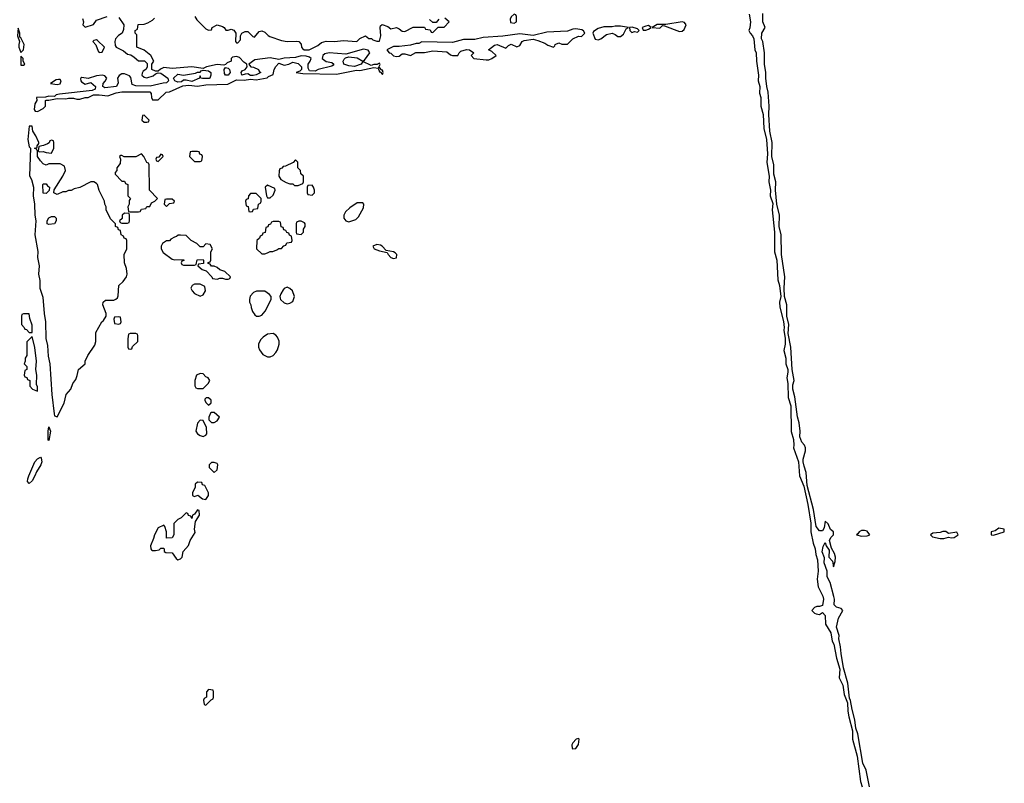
# Model space of a CAD drawing. Header units: inches. Extents: x 2601469 to 2753575, y 449403 to 582909.
# Tile 246 of 256: x 2660902 to 2667928, y 522276 to 527726. Entities that reach past the tile are written whole.
import ezdxf

# ---------------------------------------------------------------- set-up
doc = ezdxf.new("R2010")
doc.units = ezdxf.units.IN
doc.header["$MEASUREMENT"] = 0
doc.layers.add('C6562', color=7, linetype='Continuous')

msp = doc.modelspace()

# ---------------------------------------------------------------- linework, layer by layer
at = {"layer": 'C6562', "color": 4, "elevation": 12}
for points in [[(2661610, 527742), (2661644.7, 527690), (2661643.6, 527656.4), (2661634, 527630), (2661606.8, 527613.2), (2661586, 527590), (2661580.7, 527570), (2661582.5, 527542.5), (2661591.3, 527530), (2661643.5, 527503.5), (2661670, 527481), (2661694.8, 527474.8), (2661719.8, 527459.8), (2661750, 527432), (2661791.6, 527431.6), (2661812.7, 527412.7), (2661812.7, 527387.3), (2661802, 527370), (2661782, 527358), (2661775.9, 527344.1), (2661773.4, 527330), (2661790, 527317.1), (2661810, 527310.4), (2661853.9, 527326.1), (2661870, 527341), (2661890, 527346), (2661910, 527344), (2661958, 527310), (2661964.9, 527290), (2661950, 527275.1), (2661926.2, 527273.8), (2661831.9, 527251.9), (2661730, 527254), (2661704.2, 527264.2), (2661694.2, 527314.2), (2661685.8, 527325.8), (2661650, 527339.6), (2661630, 527339.6), (2661611.9, 527328.1), (2661599.1, 527310), (2661604, 527276), (2661592, 527250), (2661510, 527240.9), (2661494, 527250), (2661498, 527270), (2661512.8, 527287.2), (2661522.9, 527310), (2661510, 527326.6), (2661489.6, 527329.6), (2661450, 527324.7), (2661390, 527306), (2661345.8, 527314.2), (2661338, 527310), (2661336.9, 527303.1), (2661337.3, 527290), (2661343.9, 527283.9), (2661370, 527266.8), (2661410, 527278), (2661442.8, 527250), (2661441, 527230), (2661419.3, 527220.7), (2661185.5, 527194.5), (2661162, 527190), (2661150, 527178), (2661110, 527179.3), (2661086.4, 527173.6), (2661022, 527170), (2661024.7, 527150), (2661010, 527126), (2661004.7, 527084.7), (2661012.7, 527072.7), (2661030, 527072), (2661068.4, 527091.6), (2661086, 527110), (2661086, 527150), (2661090, 527152), (2661110, 527151.3), (2661170, 527164.7), (2661230, 527161), (2661250, 527166), (2661285.4, 527165.4), (2661310, 527158), (2661330, 527158), (2661370, 527171.3), (2661390, 527172), (2661429.1, 527190.9), (2661470, 527190.7), (2661530, 527182), (2661590, 527204.7), (2661630, 527210.8), (2661830.9, 527210.9), (2661839.6, 527199.6), (2661842, 527170), (2661850, 527154), (2661890, 527154), (2661946, 527210), (2661970, 527212), (2662066, 527254), (2662110, 527258.8), (2662170, 527250.8), (2662230, 527261), (2662386.4, 527266.4), (2662450, 527297.3), (2662504.7, 527295.3), (2662550, 527301), (2662590, 527297.3), (2662668, 527312), (2662678, 527322), (2662710, 527334), (2662718, 527370), (2662730, 527393.4), (2662750, 527416), (2662790, 527402.4), (2662822, 527410), (2662850, 527423.8), (2662890, 527413.4), (2662912, 527390), (2662912, 527370), (2662902, 527358), (2662874, 527350), (2662921.4, 527341.4), (2663162, 527338), (2663306.4, 527366.4), (2663330, 527362.8), (2663430, 527384.7), (2663459.6, 527379.6), (2663470, 527354), (2663474, 527354), (2663490, 527334), (2663495.3, 527350), (2663490, 527366), (2663486, 527366), (2663470, 527386), (2663462, 527382), (2663474.6, 527405.4), (2663470, 527415.3), (2663454, 527410), (2663454, 527406), (2663430, 527406), (2663410, 527399), (2663350, 527428), (2663338, 527410), (2663290, 527393), (2663250, 527396.3), (2663216, 527410), (2663209.5, 527430), (2663216.6, 527443.4), (2663226.8, 527453.2), (2663250, 527460.5), (2663310, 527453.7), (2663350, 527430.7), (2663363.2, 527436.8), (2663401.2, 527490), (2663389.4, 527509.4), (2663356, 527516), (2663230, 527480.9), (2663110.4, 527489.6), (2663078.5, 527481.5), (2663066, 527470), (2663060.7, 527450), (2663090, 527427.3), (2663130, 527420.7), (2663142.8, 527410), (2663138.5, 527401.5), (2663130, 527394), (2663032, 527370), (2663010, 527359.3), (2662970, 527362), (2662960.1, 527380.1), (2662959.5, 527410), (2662975.3, 527430), (2662982, 527450), (2662970, 527459), (2662946.6, 527466.6), (2662910, 527469.5), (2662870, 527456), (2662788, 527452), (2662750, 527441.2), (2662690, 527455.1), (2662579.9, 527440.1), (2662538, 527410), (2662541, 527401), (2662550.8, 527390.8), (2662570, 527388.4), (2662604.9, 527370), (2662610, 527358), (2662622, 527350), (2662590, 527332.3), (2662568.4, 527328.4), (2662550, 527328), (2662530, 527339), (2662510, 527338), (2662486, 527330), (2662482, 527350), (2662490, 527362), (2662510, 527371.3), (2662524, 527390), (2662522, 527410), (2662502, 527422), (2662470, 527455.3), (2662450, 527464), (2662421, 527459), (2662412, 527450), (2662412, 527430), (2662382, 527418), (2662370, 527406), (2662358, 527402), (2662310, 527406), (2662234, 527390), (2662210, 527378), (2662130, 527389.3), (2661990, 527377.6), (2661930, 527384), (2661906, 527374), (2661890, 527358), (2661870, 527359), (2661846, 527370), (2661846, 527410), (2661858, 527430), (2661838, 527470), (2661790, 527508.7), (2661738, 527530), (2661738, 527618), (2661726, 527630), (2661726, 527650), (2661742, 527658), (2661747.3, 527692.7), (2661790, 527694), (2661816.4, 527703.6), (2661850, 527722), (2661863.1, 527736.9)], [(2661350, 527734), (2661358, 527710), (2661352, 527690), (2661370, 527672), (2661428.9, 527691.1), (2661450, 527722), (2661526, 527750)], [(2662152, 527750), (2662165.4, 527725.4), (2662230, 527662), (2662250, 527652), (2662270, 527654), (2662275.3, 527670), (2662310, 527690.7), (2662350, 527678), (2662362, 527670), (2662372.7, 527652.7), (2662390, 527652), (2662410, 527658), (2662430.9, 527650.9), (2662444.7, 527630), (2662442, 527570), (2662450, 527562), (2662458, 527562), (2662476.4, 527583.6), (2662478, 527610), (2662486, 527630), (2662510, 527642), (2662530, 527642), (2662565.4, 527605.4), (2662578, 527602), (2662610, 527642), (2662630, 527646), (2662650, 527638), (2662674, 527614), (2662687.1, 527607.1), (2662770, 527577.3), (2662810, 527570.7), (2662874, 527574), (2662894, 527570), (2662911.6, 527551.6), (2662912, 527530), (2662919.6, 527519.6), (2662931.6, 527511.6), (2662968.4, 527511.6), (2663030, 527542), (2663055.3, 527564.7), (2663090, 527572), (2663150, 527571.3), (2663210, 527578), (2663308.4, 527571.6), (2663330, 527592), (2663370, 527612), (2663392.7, 527592.7), (2663411.6, 527591.6), (2663422, 527582), (2663450, 527574), (2663470, 527574), (2663479, 527610), (2663474, 527670), (2663476.4, 527683.6), (2663488.7, 527691.3), (2663530, 527678.8), (2663550, 527661), (2663591.1, 527671.1), (2663610, 527662), (2663630, 527644.7), (2663650, 527642), (2663710, 527674), (2663790, 527674), (2663798, 527658), (2663830, 527654), (2663838, 527638), (2663850, 527634), (2663887.3, 527672.7), (2663930, 527674), (2663966, 527710), (2663936.4, 527736.4)], [(2666106.4, 527766.4), (2666116.1, 527710), (2666111.7, 527668.3), (2666104.9, 527650), (2666113.4, 527630), (2666131.5, 527611.5), (2666141.3, 527590), (2666148, 527510), (2666157.1, 527490), (2666160.4, 527430), (2666174.9, 527330), (2666172.7, 527290), (2666183.7, 527250), (2666181.7, 527201.7), (2666190.4, 527170), (2666190.4, 527110), (2666208.2, 527050), (2666212.7, 526950), (2666230.4, 526870.4), (2666238, 526770), (2666233.2, 526706.8), (2666250.4, 526610), (2666248.4, 526570), (2666260.4, 526510), (2666257.1, 526470), (2666275.3, 526415.3), (2666272.4, 526370), (2666287, 526210), (2666288.4, 526070), (2666305.3, 526010), (2666312.2, 525870), (2666323.1, 525830), (2666333, 525750), (2666324.9, 525710), (2666326.6, 525673.4), (2666352.1, 525572.1), (2666357, 525530), (2666354.9, 525510), (2666364.9, 525450), (2666363.8, 525410), (2666355.9, 525364.1), (2666368.5, 525310), (2666368.5, 525270), (2666383, 525230), (2666383.8, 525210), (2666375.5, 525170), (2666382.4, 525130), (2666385.3, 525030), (2666403.7, 524970), (2666407.5, 524787.5), (2666422.6, 524730), (2666427, 524690), (2666423.8, 524670), (2666458.7, 524570), (2666466, 524470), (2666497.4, 524397.4), (2666526.4, 524266.4), (2666547.2, 524132.8), (2666548.5, 524070), (2666564, 523990), (2666577.3, 523950), (2666582, 523910), (2666595.2, 523870), (2666598.7, 523790), (2666592.8, 523732.8), (2666598.8, 523678.8), (2666631.9, 523611.9), (2666637.1, 523590), (2666630, 523546), (2666610, 523538), (2666590, 523538), (2666574, 523530), (2666554, 523510), (2666574, 523490), (2666585.4, 523485.4), (2666610, 523482), (2666630, 523494), (2666650, 523474), (2666651, 523411), (2666690.8, 523350), (2666698.8, 523290), (2666710.8, 523270), (2666730.8, 523170), (2666754, 523090), (2666750.6, 523030), (2666775.8, 522975.8), (2666784.9, 522910), (2666808.5, 522850), (2666810.6, 522790), (2666817.6, 522750), (2666844.9, 522650), (2666845.3, 522590), (2666877.1, 522470), (2666902, 522290), (2666913.7, 522250)], [(2666966.9, 522250), (2666941.1, 522370), (2666918.9, 522418.9), (2666882, 522630), (2666869.2, 522670), (2666862, 522730), (2666841.7, 522801.7), (2666830, 522868), (2666822.9, 522882.9), (2666810.9, 522990.9), (2666781, 523101), (2666762.7, 523202.7), (2666758.7, 523250), (2666747.2, 523307.2), (2666749.5, 523330.5), (2666731.5, 523390), (2666745.1, 523454.9), (2666775.3, 523510), (2666763.1, 523523.1), (2666730, 523534), (2666714, 523550), (2666716, 523590), (2666712.3, 523610), (2666685.1, 523710), (2666663.1, 523750), (2666663.6, 523790), (2666642.7, 523850), (2666646, 523886), (2666628.7, 523928.7), (2666634.6, 523965.4), (2666650, 523994), (2666656, 523970), (2666679.3, 523939.3), (2666676.3, 523890), (2666701.1, 523861.1), (2666710, 523822), (2666721.2, 523858.8), (2666722.7, 523890), (2666716.6, 523916.6), (2666695.1, 523955.1), (2666681.2, 524010), (2666689, 524030), (2666709, 524050), (2666708.7, 524070), (2666687.3, 524087.3), (2666670, 524128), (2666650, 524148), (2666641.7, 524098.3), (2666630, 524077.2), (2666610, 524078), (2666586.3, 524110), (2666566, 524230), (2666522.3, 524402.3), (2666515.2, 524495.2), (2666498.8, 524538.8), (2666492.8, 524570), (2666493.1, 524590), (2666509.5, 524649.5), (2666509.3, 524670), (2666502.7, 524690), (2666482.6, 524710), (2666469.8, 524749.8), (2666471.1, 524790), (2666463.1, 524850), (2666451.8, 524891.8), (2666433.4, 525033.4), (2666418.2, 525090), (2666420, 525120), (2666429.6, 525150), (2666413, 525230), (2666403.6, 525390), (2666386, 525486), (2666391, 525550), (2666377.2, 525610), (2666375.6, 525690), (2666359.1, 525750), (2666357.2, 525810), (2666361.7, 525890), (2666339.1, 526050), (2666336.4, 526190), (2666322, 526250), (2666323.5, 526330), (2666305.6, 526410), (2666296.4, 526510), (2666296.9, 526570), (2666282.9, 526622.9), (2666284, 526690), (2666269.2, 526750), (2666272.6, 526850), (2666255.6, 526930), (2666247.3, 527050), (2666251.2, 527110), (2666242.6, 527210), (2666232.6, 527250), (2666225.4, 527310), (2666225.7, 527350), (2666216.4, 527410), (2666215.8, 527490), (2666204, 527570), (2666196.4, 527590), (2666198.9, 527630), (2666222.7, 527670), (2666205.4, 527710), (2666204.2, 527770)], [(2663894, 527730), (2663872.7, 527707.3), (2663850, 527706), (2663827.3, 527727.3)]]:
    msp.add_lwpolyline(points, dxfattribs=at)
at = {"layer": 'C6562', "color": 4}
for points, elevation in [([(2664430, 527766), (2664410, 527746), (2664402, 527730), (2664405.4, 527705.4), (2664430, 527702), (2664446, 527710), (2664446, 527750), (2664442, 527762)], 12), ([(2660890, 527666), (2660886, 527610), (2660901, 527570), (2660894.8, 527550), (2660894.8, 527530), (2660910, 527492), (2660928.9, 527511.1), (2660934, 527550), (2660910, 527598), (2660902, 527602), (2660902, 527630)], 12), ([(2665190, 527679.5), (2665150, 527679.5), (2665130, 527675.1), (2665070, 527676), (2665030, 527663.7), (2664996.8, 527643.2), (2664990.7, 527630), (2665008.3, 527588.3), (2665030, 527582.8), (2665050, 527590.4), (2665090, 527620.4), (2665130, 527630.5), (2665150, 527621.6), (2665170, 527605.5), (2665190, 527607.3), (2665210, 527622.8), (2665230, 527662), (2665246, 527670)], 12), ([(2665272.5, 527672.5), (2665254, 527670), (2665256, 527650), (2665270, 527636), (2665290, 527641), (2665310, 527638), (2665322, 527650), (2665310, 527662)], 12), ([(2665390, 527684), (2665370, 527681.2), (2665344.7, 527670), (2665352, 527652), (2665370, 527651.3), (2665390, 527658.8), (2665408.7, 527670)], 12), ([(2665630, 527712), (2665512.9, 527692.9), (2665450, 527692.3), (2665414, 527670), (2665470, 527665.5), (2665490, 527684.7), (2665503.6, 527683.6), (2665610, 527642.4), (2665630, 527643.8), (2665644.2, 527655.8), (2665658, 527690), (2665647, 527707)], 12), ([(2664870, 527661.2), (2664850, 527659), (2664810, 527645.1), (2664663, 527637), (2664565.4, 527614.6), (2664470, 527626), (2664350, 527608), (2664210, 527599.3), (2664150, 527586), (2664070, 527584.5), (2663990, 527564.2), (2663771.1, 527568.9), (2663750, 527555.3), (2663730, 527555.3), (2663690, 527544), (2663610, 527534), (2663570, 527535.3), (2663522, 527510), (2663538, 527490), (2663550, 527486.7), (2663570, 527467.2), (2663590, 527462.6), (2663610, 527464.9), (2663630, 527482), (2663650, 527482), (2663690, 527470.7), (2663727.6, 527492.4), (2663790, 527492.7), (2663850, 527503.1), (2663950, 527496.3), (2663975.9, 527475.9), (2663990, 527470.6), (2664029.1, 527470.9), (2664037.2, 527490), (2664050, 527502.8), (2664090, 527512.4), (2664111, 527510), (2664142, 527490), (2664124.7, 527470), (2664142, 527450), (2664230, 527439.1), (2664250, 527440.5), (2664270, 527448.4), (2664302, 527470), (2664270, 527499.5), (2664248, 527510), (2664290, 527544.4), (2664310, 527548.5), (2664370, 527522.8), (2664390, 527541.6), (2664410, 527551.7), (2664450, 527533.4), (2664470, 527541), (2664488.3, 527571.7), (2664501.5, 527578.5), (2664566.2, 527586.2), (2664598.8, 527578.8), (2664650, 527558), (2664670, 527544), (2664710, 527531.3), (2664720.4, 527539.6), (2664724, 527550), (2664750, 527560.7), (2664770, 527550.6), (2664810, 527551), (2664850, 527590.7), (2664890, 527607.7), (2664910, 527606.8), (2664935.3, 527630), (2664925.6, 527645.6), (2664912.9, 527652.9)], 12), ([(2661450, 527582), (2661430, 527578), (2661424.7, 527570), (2661446, 527546), (2661461, 527501), (2661470, 527492), (2661490, 527494), (2661508, 527530), (2661458, 527578)], 12), ([(2660910, 527466), (2660910, 527402), (2660930, 527402), (2660938, 527410), (2660926, 527430), (2660926, 527450)], 12), ([(2662390, 527329.3), (2662369.6, 527329.6), (2662362.9, 527342.9), (2662361.2, 527370), (2662370, 527384.7), (2662390, 527381), (2662398.8, 527370), (2662404, 527350)], 12), ([(2662205.4, 527305.4), (2662195.3, 527310), (2662190, 527326), (2662184.7, 527310), (2662130, 527284), (2662090, 527295.3), (2662070, 527295.3), (2662057.1, 527282.9), (2662030, 527280.7), (2662008, 527290), (2661999.3, 527310), (2662030, 527338), (2662070, 527330.7), (2662156, 527344), (2662170, 527351.3), (2662190, 527352), (2662198, 527362), (2662210, 527366.8), (2662250, 527360.7), (2662266, 527350), (2662266, 527330), (2662258, 527310), (2662252.8, 527307.2)], 12), ([(2661179.3, 527299.3), (2661163, 527297), (2661122, 527270), (2661170, 527264.4), (2661190, 527268.7), (2661199, 527290), (2661190, 527299)], 12), ([(2661790, 527046), (2661778, 527042), (2661774, 527010), (2661790, 526994), (2661810, 526994), (2661822, 526998), (2661826, 527010)], 12), ([(2660990, 526966), (2660970, 526966), (2660959.1, 526870), (2660970, 526818), (2660978, 526810), (2660970.7, 526610.7), (2660986.6, 526586.6), (2660999.3, 526530), (2660997.6, 526470), (2661006.9, 526410), (2661008.8, 526330), (2661018, 526290), (2661010.4, 526190), (2661031.7, 526071.7), (2661028.4, 526030), (2661040.9, 525970), (2661035.8, 525910), (2661044.8, 525864.8), (2661045.7, 525810), (2661066.2, 525746.2), (2661076, 525630), (2661087.1, 525570), (2661089.2, 525450), (2661101.2, 525401.2), (2661105.9, 525325.9), (2661118, 525270), (2661130.3, 525050), (2661147.8, 524912.2), (2661150, 524898), (2661170, 524892), (2661219.5, 524990), (2661232.7, 525050), (2661266, 525090), (2661281.2, 525130), (2661302, 525158), (2661313.2, 525186.8), (2661322, 525230), (2661368, 525270), (2661369, 525290), (2661388.7, 525330), (2661437.5, 525402.5), (2661446, 525430), (2661445.6, 525494.4), (2661488.7, 525570), (2661500.4, 525579.6), (2661518, 525610), (2661518, 525630), (2661495.3, 525690), (2661498, 525710), (2661515.3, 525724.7), (2661574.6, 525725.4), (2661589.1, 525730.9), (2661599, 525741), (2661604, 525756), (2661609.2, 525830), (2661641.2, 525858.8), (2661664, 525890), (2661669.1, 525910.9), (2661664, 525950), (2661648.7, 525990), (2661648, 526050), (2661666, 526090), (2661666, 526150), (2661662, 526162), (2661647.3, 526167.3), (2661642, 526182), (2661626, 526190), (2661622, 526222), (2661607.3, 526227.3), (2661602, 526242), (2661586, 526250), (2661586, 526270), (2661550, 526306), (2661518, 526370), (2661518, 526390), (2661508.9, 526408.9), (2661508, 526430), (2661470, 526506), (2661458, 526550), (2661450, 526558), (2661430, 526568), (2661410, 526568), (2661330, 526528), (2661290, 526518), (2661270, 526508), (2661250, 526508), (2661230, 526498), (2661210, 526498), (2661170, 526478), (2661146, 526490), (2661147.3, 526512.7), (2661208.7, 526610), (2661228, 526650), (2661222, 526682), (2661190, 526698), (2661110, 526698), (2661090, 526688), (2661070, 526698), (2661050, 526718), (2661028.7, 526750), (2661028, 526788), (2661022, 526802), (2661008, 526810), (2661026, 526814), (2661026, 526826), (2661038, 526842), (2661038, 526850), (2661016.6, 526896.6), (2660995.3, 526930)], 12), ([(2661130, 526866), (2661118, 526862), (2661112.7, 526847.3), (2661099.6, 526840.4), (2661071.6, 526828.4), (2661038, 526822), (2661034, 526790), (2661042, 526782), (2661070, 526784.7), (2661090, 526778), (2661130, 526774), (2661146, 526810), (2661146, 526850), (2661142, 526862)], 12), ([(2661770, 526768), (2661730, 526748), (2661648, 526748), (2661630, 526758), (2661623.6, 526756.4), (2661614, 526750), (2661622, 526730), (2661619.6, 526700.4), (2661594, 526670), (2661594, 526650), (2661583.6, 526636.4), (2661583.6, 526623.6), (2661630, 526574), (2661650, 526574), (2661658, 526558), (2661674, 526550), (2661674, 526470), (2661692, 526450), (2661683.6, 526436.4), (2661682, 526410), (2661674, 526390), (2661678, 526358), (2661690, 526354), (2661750, 526354), (2661762, 526358), (2661770, 526374), (2661802, 526378), (2661810, 526394), (2661830, 526394), (2661842, 526418), (2661866, 526430), (2661886, 526450), (2661828, 526510), (2661826, 526690), (2661822, 526702), (2661810, 526706), (2661788, 526750)], 12), ([(2661910, 526766), (2661894, 526746), (2661878, 526742), (2661874, 526730), (2661878, 526718), (2661890, 526714), (2661926, 526750), (2661922, 526762)], 12), ([(2662170, 526786), (2662130, 526786), (2662118, 526782), (2662114, 526750), (2662150, 526714), (2662190, 526714), (2662202, 526718), (2662206, 526750), (2662202, 526762), (2662187.3, 526767.3), (2662182, 526782)], 12), ([(2662870, 526726), (2662852.7, 526707.3), (2662799.6, 526680.4), (2662782, 526678), (2662772.7, 526667.3), (2662758, 526662), (2662752.7, 526647.3), (2662752, 526610), (2662765.4, 526585.4), (2662803.6, 526563.6), (2662830, 526554), (2662850, 526554), (2662863.6, 526543.6), (2662890, 526542), (2662922, 526558), (2662926, 526570), (2662926, 526610), (2662907.3, 526627.3), (2662906, 526650), (2662886, 526670), (2662886, 526710)], 12), ([(2661090, 526486), (2661068.4, 526488.4), (2661066, 526550), (2661070, 526554), (2661090, 526554), (2661099.6, 526539.6), (2661114, 526530), (2661112.7, 526507.3)], 12), ([(2662670, 526546), (2662654, 526530), (2662662, 526470), (2662670, 526454), (2662690, 526454), (2662710, 526474), (2662726, 526510), (2662722, 526522)], 12), ([(2662990, 526546), (2662958, 526542), (2662954, 526530), (2662954, 526490), (2662958, 526478), (2662990, 526474), (2663006, 526490), (2663006, 526510), (2662998, 526530)], 12), ([(2662590, 526486), (2662550, 526486), (2662534, 526470), (2662532.7, 526447.3), (2662518, 526442), (2662514, 526430), (2662518, 526398), (2662532.7, 526392.7), (2662538, 526358), (2662550, 526354), (2662562, 526358), (2662570, 526374), (2662602, 526378), (2662606, 526410), (2662622, 526418), (2662626, 526430), (2662626, 526450)], 12), ([(2661990, 526446), (2661950, 526446), (2661938, 526442), (2661934, 526410), (2661950, 526394), (2661970, 526414), (2662002, 526418), (2662006, 526430)], 12), ([(2663350, 526418), (2663310, 526418), (2663257.1, 526382.9), (2663225.8, 526354.2), (2663214, 526330), (2663214, 526310), (2663230, 526290.8), (2663250, 526284), (2663299.5, 526300.5), (2663320.2, 526319.8), (2663356.4, 526383.6), (2663358, 526410)], 12), ([(2661650, 526346), (2661634, 526330), (2661632.7, 526307.3), (2661614, 526290), (2661618, 526278), (2661630, 526274), (2661670, 526274), (2661682, 526278), (2661686, 526290), (2661686, 526330), (2661682, 526342)], 12), ([(2661110, 526264), (2661098, 526270), (2661098, 526290), (2661110, 526312), (2661130, 526322), (2661150, 526322), (2661162, 526310), (2661162, 526290), (2661150, 526268.7)], 12), ([(2662750, 526286), (2662710, 526286), (2662698, 526282), (2662692.7, 526267.3), (2662678, 526262), (2662672.7, 526247.3), (2662658, 526242), (2662652.7, 526207.3), (2662638, 526202), (2662632.7, 526187.3), (2662618, 526182), (2662612.7, 526167.3), (2662594, 526150), (2662592, 526090), (2662630, 526054), (2662650, 526054), (2662670, 526062), (2662688.4, 526071.6), (2662707.3, 526072.7), (2662736.4, 526083.6), (2662750, 526094), (2662770, 526094), (2662787.3, 526112.7), (2662802, 526118), (2662807.3, 526132.7), (2662842, 526138), (2662846, 526150), (2662842, 526182), (2662827.3, 526187.3), (2662822, 526202), (2662807.3, 526207.3), (2662802, 526222), (2662787.3, 526227.3), (2662782, 526242), (2662767.3, 526247.3), (2662762, 526282)], 12), ([(2662910, 526288), (2662892.7, 526287.3), (2662878, 526282), (2662874, 526270), (2662874, 526210), (2662878, 526198), (2662910, 526194), (2662926, 526210), (2662926, 526230), (2662938, 526250), (2662938, 526270), (2662935.3, 526275.3)], 12), ([(2662050, 526188), (2662032.7, 526187.3), (2662022, 526178), (2662006, 526174), (2661981, 526159), (2661970, 526148), (2661950, 526148), (2661922, 526130), (2661912, 526110), (2661912, 526090), (2661925.4, 526065.4), (2661990, 526018), (2662010, 526011.3), (2662070, 526014), (2662072.7, 526007.3), (2662058, 526002), (2662054, 525990), (2662058, 525978), (2662070, 525974), (2662150, 525974), (2662162, 525978), (2662167.3, 526012.7), (2662210, 526014), (2662214, 526010), (2662212.7, 525987.3), (2662178, 525982), (2662174, 525970), (2662203.6, 525943.6), (2662232.7, 525932.7), (2662274, 525890), (2662278, 525878), (2662310, 525874), (2662330, 525882), (2662350, 525882), (2662370, 525874), (2662390, 525874), (2662402, 525878), (2662406, 525890), (2662366, 525930), (2662330, 525942), (2662310, 525958), (2662290, 525966), (2662270, 525966), (2662262, 525982), (2662247.3, 525987.3), (2662247.3, 525992.7), (2662262, 525998), (2662266, 526010), (2662266, 526070), (2662278, 526090), (2662262, 526122), (2662230, 526126), (2662210, 526106), (2662190, 526106), (2662166, 526130), (2662126, 526150), (2662090, 526186)], 12), ([(2663450, 526122), (2663422, 526110), (2663432, 526090), (2663470, 526076), (2663524.7, 526064.7), (2663531, 526050), (2663551.3, 526030), (2663570, 526022), (2663590, 526026), (2663592, 526050), (2663581.5, 526061.5), (2663570, 526069.2), (2663518, 526078), (2663488, 526110), (2663476.5, 526116.5)], 12), ([(2662190, 525838), (2662150, 525838), (2662131.6, 525828.4), (2662122, 525810), (2662132, 525790), (2662150, 525772), (2662190, 525752), (2662210, 525762), (2662228, 525790), (2662222, 525822)], 12), ([(2662650, 525788.7), (2662591.6, 525788.4), (2662570, 525778), (2662547.5, 525752.5), (2662541, 525730), (2662541, 525710), (2662552, 525690), (2662552.7, 525672.7), (2662563.6, 525643.6), (2662579.8, 525619.8), (2662591.1, 525611.1), (2662610, 525611), (2662630, 525618), (2662653.6, 525646.4), (2662695.3, 525730), (2662695.3, 525750), (2662684.7, 525764.7)], 12), ([(2662810, 525818), (2662790, 525808), (2662782, 525798), (2662764.7, 525770), (2662758, 525750), (2662759.6, 525739.6), (2662762, 525730), (2662790, 525704.7), (2662810, 525698), (2662830, 525702), (2662850, 525714), (2662862, 525750), (2662848, 525790), (2662830, 525808)], 12), ([(2660970, 525626), (2660930, 525626), (2660918, 525622), (2660914, 525610), (2660914, 525550), (2660934, 525530), (2660938, 525518), (2660950, 525514), (2660970, 525494), (2660990, 525494), (2660990, 525546), (2660974, 525594)], 12), ([(2661610, 525606), (2661578, 525602), (2661574, 525590), (2661578, 525558), (2661610, 525554), (2661622, 525558), (2661626, 525570), (2661622, 525602)], 12), ([(2661730, 525486), (2661690, 525486), (2661678, 525482), (2661672.7, 525447.3), (2661674, 525390), (2661678, 525378), (2661690, 525374), (2661702, 525378), (2661707.3, 525392.7), (2661746, 525430), (2661746, 525470), (2661742, 525482)], 12), ([(2662710, 525486), (2662670, 525481.2), (2662638.5, 525461.5), (2662619.8, 525440.2), (2662606.8, 525410), (2662606.8, 525390), (2662614, 525370), (2662637.1, 525337.1), (2662670, 525319.1), (2662690, 525319.3), (2662710, 525330.4), (2662730, 525350.4), (2662741.7, 525370), (2662754.3, 525410), (2662752.9, 525432.9), (2662740.7, 525460.7), (2662730, 525474)], 12), ([(2660990, 525466), (2660952.7, 525427.3), (2660952, 525330), (2660942, 525310), (2660942, 525290), (2660934, 525270), (2660954, 525250), (2660954, 525230), (2660938, 525222), (2660934, 525190), (2660938, 525178), (2660952.7, 525172.7), (2660958, 525158), (2660974, 525150), (2660974, 525110), (2660994, 525090), (2661030, 525074), (2661030, 525106), (2661022, 525122), (2661025.2, 525190), (2661018, 525230), (2661022.7, 525290), (2661010, 525386)], 12), ([(2662190, 525202), (2662164.7, 525190), (2662151.3, 525150), (2662152.7, 525112.7), (2662158, 525098), (2662170, 525094), (2662210, 525094), (2662248, 525130), (2662258, 525150), (2662246, 525170), (2662230, 525178), (2662210, 525198)], 12), ([(2662250, 525028), (2662232.7, 525027.3), (2662222, 525018), (2662222, 525010), (2662230, 524994), (2662250, 524974), (2662267.3, 524992.7), (2662268, 525010)], 12), ([(2662290, 524922), (2662270, 524922), (2662262.8, 524917.2), (2662251.3, 524890), (2662252, 524870), (2662271.6, 524851.6), (2662290, 524851.3), (2662310, 524862), (2662328, 524890)], 12), ([(2662190, 524868), (2662170, 524846), (2662158.8, 524790), (2662170, 524771.3), (2662190, 524758.8), (2662210, 524751.3), (2662230, 524762), (2662238, 524770), (2662234.6, 524814.6), (2662210, 524866)], 12), ([(2661110, 524722), (2661106, 524726), (2661105.7, 524790), (2661110, 524821), (2661120.7, 524790)], 8), ([(2660970, 524415.1), (2660958.4, 524430), (2660959.2, 524450), (2660966.8, 524470), (2661011, 524570), (2661030, 524591.6), (2661050, 524603), (2661056.3, 524596.3), (2661059.7, 524570), (2661052, 524550), (2661020.9, 524499.1), (2661010.1, 524469.9), (2660990, 524435.6)], 8), ([(2662290, 524566), (2662270, 524566), (2662254, 524550), (2662254, 524530), (2662290, 524494), (2662310, 524514), (2662315.3, 524550), (2662310, 524558)], 12), ([(2662170, 524426), (2662154, 524410), (2662154, 524390), (2662134, 524350), (2662134, 524330), (2662150, 524322), (2662172, 524332), (2662206.4, 524306.4), (2662230, 524302.8), (2662249, 524330), (2662248.7, 524350), (2662243.1, 524363.1), (2662222, 524402), (2662207.3, 524407.3), (2662202, 524422)], 12), ([(2662170, 524228), (2662150, 524198), (2662134, 524190), (2662130, 524166), (2662122, 524182), (2662107.3, 524187.3), (2662102, 524202), (2662090, 524206), (2662054, 524170), (2662030, 524158), (2662005.4, 524134.6), (2662002, 524130), (2662002, 524050), (2661990, 524028), (2661950, 524026), (2661948.7, 524070), (2661938, 524110), (2661930, 524118), (2661890, 524099), (2661862.8, 524050), (2661857.3, 524022.7), (2661836, 523970), (2661838, 523950), (2661843.5, 523943.5), (2661850, 523938), (2661870, 523938), (2661898, 523942), (2661910, 523954), (2661930, 523954), (2661934, 523950), (2661934, 523930), (2661943.6, 523923.6), (2661990, 523922), (2662019.6, 523879.6), (2662030, 523872), (2662050, 523878), (2662062, 523890), (2662069.4, 523930.6), (2662106.3, 523973.7), (2662119, 524010), (2662153.2, 524066.8), (2662149.3, 524090.7), (2662156.5, 524143.5), (2662184, 524190), (2662182, 524222)], 12), ([(2666930, 524079.3), (2666910, 524079.3), (2666891.3, 524070), (2666883.6, 524056.4), (2666874, 524050), (2666910, 524038.8), (2666950, 524042.8), (2666968, 524050), (2666950, 524076)], 12), ([(2667890, 524097.2), (2667862.8, 524077.2), (2667834, 524070), (2667834, 524050), (2667850, 524046), (2667928, 524070), (2667926, 524090)], 12), ([(2667490, 524074), (2667470, 524065.2), (2667418, 524062), (2667401, 524050), (2667415.3, 524035.3), (2667470, 524024), (2667496.2, 524023.8), (2667530, 524032), (2667550, 524027.3), (2667570, 524031.3), (2667599, 524050), (2667590, 524068), (2667530, 524059), (2667510, 524073.2)], 12), ([(2662250, 522946), (2662234, 522930), (2662234, 522890), (2662218, 522882), (2662214, 522870), (2662218, 522838), (2662230, 522834), (2662267.3, 522872.7), (2662282, 522878), (2662286, 522890), (2662286, 522930), (2662282, 522942)], 12), ([(2664890, 522595.3), (2664874, 522590), (2664850, 522566), (2664842, 522550), (2664845.4, 522525.4), (2664850, 522522), (2664870, 522524.7), (2664890, 522554), (2664895.3, 522590)], 12)]:
    msp.add_lwpolyline(points, close=True, dxfattribs=dict(at, elevation=elevation))

doc.saveas('drawing.dxf')
